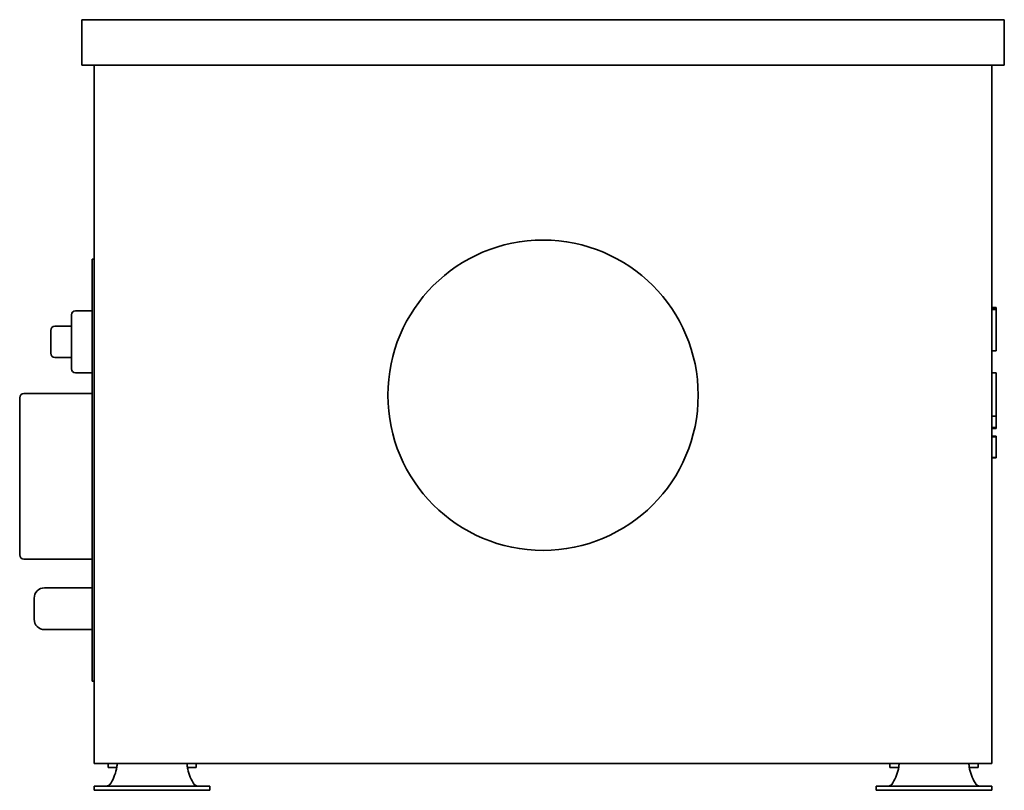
# Model space of a CAD drawing. Header units: millimetres. Extents: x 182 to 658, y 111 to 483.
import ezdxf

# ---------------------------------------------------------------- set-up
doc = ezdxf.new("R2010")
doc.units = ezdxf.units.MM
doc.header["$LTSCALE"] = 2
doc.layers.add('Krawędzie widoczne(ISO)', color=7, linetype='Continuous', lineweight=35, true_color=0x262659)

msp = doc.modelspace()

# ---------------------------------------------------------------- linework, layer by layer
at = {"layer": 'Krawędzie widoczne(ISO)'}
for p, q in [((212, 483.23), (658, 483.23)), ((212, 461.23), (212, 483.23)), ((658, 461.23), (658, 483.23)), ((658, 461.23), (212, 461.23)), ((218, 461.23), (218, 123.73)), ((652, 123.73), (652, 461.23)), ((217, 363.53), (217, 367.53)), ((218, 367.53), (217, 367.53)), ((217, 363.53), (217, 167.53)), ((654, 344.15), (652, 344.15)), ((654, 343.69), (652, 343.69)), ((654, 343.15), (652, 343.15)), ((654, 344.15), (654, 343.69)), ((654, 343.69), (654, 343.15)), ((654, 343.15), (654, 341.5)), ((207, 314.53), (207, 340.53)), ((217, 342.53), (209, 342.53)), ((654, 341.5), (654, 339.97)), ((654, 339.97), (654, 323.23)), ((207, 335.03), (199, 335.03)), ((197, 322.03), (197, 333.03)), ((207, 320.03), (199, 320.03)), ((654, 323.23), (652, 323.23)), ((217, 312.53), (209, 312.53)), ((654, 312.52), (652, 312.52)), ((654, 312.52), (654, 309.67)), ((654, 309.67), (654, 300.33)), ((182, 224.53), (182, 300.53)), ((217, 302.53), (184, 302.53)), ((654, 300.33), (654, 291.6)), ((654, 291.6), (652, 291.6)), ((654, 291.6), (654, 289.23)), ((654, 286.14), (652, 286.14)), ((654, 285.6), (652, 285.6)), ((654, 289.23), (654, 286.14)), ((654, 286.14), (654, 285.6)), ((654, 281.86), (652, 281.86)), ((654, 281.85), (652, 281.85)), ((654, 281.66), (652, 281.66)), ((654, 281.86), (654, 281.85)), ((654, 281.85), (654, 281.66)), ((654, 281.66), (654, 271.66)), ((654, 271.66), (652, 271.66)), ((654, 271.46), (652, 271.46)), ((654, 271.45), (652, 271.45)), ((654, 271.66), (654, 271.46)), ((654, 271.46), (654, 271.45)), ((217, 222.53), (184, 222.53)), ((217, 208.63), (194, 208.63)), ((189, 193.43), (189, 203.63)), ((217, 188.43), (194, 188.43)), ((217, 163.53), (217, 167.53)), ((217, 163.53), (218, 163.53)), ((652, 123.73), (218, 123.73)), ((224.71, 123.73), (224.71, 121.73)), ((225.68, 121.73), (224.71, 121.73)), ((225.68, 121.73), (228.9, 121.73)), ((263.1, 121.73), (266.32, 121.73)), ((267.29, 121.73), (266.32, 121.73)), ((267.29, 123.73), (267.29, 121.73)), ((602.71, 123.73), (602.71, 121.73)), ((603.68, 121.73), (602.71, 121.73)), ((603.68, 121.73), (606.9, 121.73)), ((641.1, 121.73), (644.32, 121.73)), ((645.29, 121.73), (644.32, 121.73)), ((645.29, 123.73), (645.29, 121.73)), ((218.08, 112.77), (219.84, 112.77)), ((218.08, 112.77), (218.08, 110.77)), ((219.84, 110.77), (218.08, 110.77)), ((241.76, 112.77), (219.84, 112.77)), ((219.84, 110.77), (241.76, 110.77)), ((241.76, 112.77), (250.24, 112.77)), ((250.24, 110.77), (241.76, 110.77)), ((250.24, 112.77), (272.16, 112.77)), ((250.24, 110.77), (272.16, 110.77)), ((272.16, 112.77), (273.92, 112.77)), ((273.92, 110.77), (272.16, 110.77)), ((273.92, 112.77), (273.92, 110.77)), ((596.08, 112.77), (597.84, 112.77)), ((596.08, 112.77), (596.08, 110.77)), ((597.84, 110.77), (596.08, 110.77)), ((619.76, 112.77), (597.84, 112.77)), ((597.84, 110.77), (619.76, 110.77)), ((619.76, 112.77), (628.24, 112.77)), ((628.24, 110.77), (619.76, 110.77)), ((628.24, 112.77), (650.16, 112.77)), ((628.24, 110.77), (650.16, 110.77)), ((650.16, 112.77), (651.92, 112.77)), ((651.92, 110.77), (650.16, 110.77)), ((651.92, 112.77), (651.92, 110.77))]:
    msp.add_line(p, q, dxfattribs=at)
msp.add_circle((435, 301.73), 75, dxfattribs=at)
for centre, radius, start, end in [((209, 340.53), 2, 90, 180), ((199, 333.03), 2, 90, 180), ((199, 322.03), 2, 180, 270), ((209, 314.53), 2, 180, 270), ((184, 300.53), 2, 90, 180), ((184, 224.53), 2, 180, 270), ((194, 203.63), 5, 90, 180), ((194, 193.43), 5, 180, 270), ((206.4, 126.19), 23, 326.7175, 346.7782), ((285.6, 126.19), 23, 193.2218, 213.2825), ((584.4, 126.19), 23, 326.7175, 346.7782), ((663.6, 126.19), 23, 193.2218, 213.2825)]:
    msp.add_arc(centre, radius, start, end, dxfattribs=at)
for points, knots in [([(229.25, 123.73), (229.23, 123.73), (229.2, 123.66), (229.13, 123.37), (229.1, 123.17), (229.02, 122.65), (228.98, 122.34), (228.89, 121.66), (228.84, 121.3), (228.79, 120.93)], [0, 0, 0, 0, 0.1113973, 0.1113973, 0.2218681, 0.2218681, 0.3323097, 0.3323097, 0.4436983, 0.4436983, 0.4436983, 0.4436983]), ([(263.21, 120.93), (263.16, 121.3), (263.11, 121.66), (263.02, 122.34), (262.98, 122.65), (262.9, 123.17), (262.87, 123.37), (262.8, 123.66), (262.77, 123.73), (262.75, 123.73)], [0, 0, 0, 0, 0.1114459, 0.1114459, 0.2219303, 0.2219303, 0.3324441, 0.3324441, 0.4438708, 0.4438708, 0.4438708, 0.4438708]), ([(607.25, 123.73), (607.23, 123.73), (607.2, 123.66), (607.13, 123.37), (607.1, 123.17), (607.02, 122.65), (606.98, 122.34), (606.89, 121.66), (606.84, 121.3), (606.79, 120.93)], [0, 0, 0, 0, 0.1113973, 0.1113973, 0.2218681, 0.2218681, 0.3323097, 0.3323097, 0.4436983, 0.4436983, 0.4436983, 0.4436983]), ([(641.21, 120.93), (641.16, 121.3), (641.11, 121.66), (641.02, 122.34), (640.98, 122.65), (640.9, 123.17), (640.87, 123.37), (640.8, 123.66), (640.77, 123.73), (640.75, 123.73)], [0, 0, 0, 0, 0.1114459, 0.1114459, 0.2219303, 0.2219303, 0.3324441, 0.3324441, 0.4438708, 0.4438708, 0.4438708, 0.4438708]), ([(225.63, 113.57), (225.61, 113.55), (225.59, 113.54), (225.57, 113.52), (225.55, 113.51), (225.52, 113.49), (225.5, 113.48), (225.48, 113.46), (225.46, 113.45), (225.44, 113.43), (225.42, 113.42), (225.4, 113.4), (225.37, 113.39), (225.35, 113.38), (225.33, 113.36), (225.31, 113.35), (225.29, 113.33), (225.27, 113.32), (225.26, 113.31), (225.25, 113.31), (225.25, 113.31), (225.24, 113.3), (225.22, 113.29), (225.2, 113.28), (225.18, 113.26), (225.16, 113.25), (225.13, 113.23), (225.11, 113.22), (225.09, 113.21), (225.07, 113.19), (225.04, 113.18), (225.02, 113.17), (225, 113.16), (224.98, 113.14), (224.95, 113.13), (224.93, 113.12), (224.91, 113.11), (224.89, 113.1), (224.86, 113.08), (224.84, 113.07), (224.82, 113.06), (224.79, 113.05), (224.77, 113.04), (224.75, 113.03), (224.73, 113.02), (224.7, 113.01), (224.68, 113), (224.66, 112.99), (224.63, 112.98), (224.61, 112.97), (224.59, 112.96), (224.56, 112.95), (224.54, 112.94), (224.52, 112.93), (224.49, 112.92), (224.49, 112.92), (224.48, 112.92), (224.48, 112.92), (224.46, 112.91), (224.44, 112.9), (224.42, 112.9), (224.4, 112.89), (224.37, 112.88), (224.35, 112.88), (224.33, 112.87), (224.3, 112.86), (224.28, 112.86), (224.25, 112.85), (224.23, 112.84), (224.2, 112.84), (224.18, 112.83), (224.16, 112.83), (224.13, 112.82), (224.11, 112.82), (224.08, 112.81), (224.05, 112.81), (224.03, 112.8), (224.01, 112.8), (223.99, 112.8), (223.96, 112.79), (223.94, 112.79), (223.91, 112.79), (223.89, 112.78), (223.86, 112.78), (223.84, 112.78), (223.81, 112.78), (223.79, 112.78), (223.76, 112.77), (223.74, 112.77), (223.71, 112.77), (223.69, 112.77), (223.66, 112.77), (223.64, 112.77), (223.61, 112.77)], [0, 0, 0, 0, 0.0078163, 0.0078163, 0.0078163, 0.0156656, 0.0156656, 0.0156656, 0.0235447, 0.0235447, 0.0235447, 0.0314507, 0.0314507, 0.0314507, 0.0393801, 0.0393801, 0.0393801, 0.0456978, 0.0456978, 0.0456978, 0.0473294, 0.0473294, 0.0473294, 0.0552907, 0.0552907, 0.0552907, 0.0632562, 0.0632562, 0.0632562, 0.0712194, 0.0712194, 0.0712194, 0.0791739, 0.0791739, 0.0791739, 0.0871132, 0.0871132, 0.0871132, 0.0950308, 0.0950308, 0.0950308, 0.1029204, 0.1029204, 0.1029204, 0.1107759, 0.1107759, 0.1107759, 0.1185913, 0.1185913, 0.1185913, 0.1263609, 0.1263609, 0.1263609, 0.1340793, 0.1340793, 0.1340793, 0.1356977, 0.1356977, 0.1356977, 0.1417721, 0.1417721, 0.1417721, 0.1495008, 0.1495008, 0.1495008, 0.1572621, 0.1572621, 0.1572621, 0.1650505, 0.1650505, 0.1650505, 0.1728601, 0.1728601, 0.1728601, 0.1811091, 0.1811091, 0.1811091, 0.1885372, 0.1885372, 0.1885372, 0.1964318, 0.1964318, 0.1964318, 0.2043573, 0.2043573, 0.2043573, 0.2123021, 0.2123021, 0.2123021, 0.2202542, 0.2202542, 0.2202542, 0.2282011, 0.2282011, 0.2282011, 0.2282011]), ([(268.39, 112.77), (268.21, 112.77), (268.03, 112.79), (267.69, 112.86), (267.52, 112.91), (267.18, 113.06), (267.01, 113.14), (266.68, 113.35), (266.53, 113.46), (266.37, 113.57)], [-0.238205, -0.238205, -0.238205, -0.238205, -0.1772118, -0.1772118, -0.118791, -0.118791, -0.0580717, -0.0580717, 0, 0, 0, 0]), ([(603.63, 113.57), (603.61, 113.55), (603.59, 113.54), (603.57, 113.52), (603.55, 113.51), (603.52, 113.49), (603.5, 113.48), (603.48, 113.46), (603.46, 113.45), (603.44, 113.43), (603.42, 113.42), (603.4, 113.4), (603.37, 113.39), (603.35, 113.38), (603.33, 113.36), (603.31, 113.35), (603.29, 113.33), (603.27, 113.32), (603.26, 113.31), (603.25, 113.31), (603.25, 113.31), (603.24, 113.3), (603.22, 113.29), (603.2, 113.28), (603.18, 113.26), (603.16, 113.25), (603.13, 113.23), (603.11, 113.22), (603.09, 113.21), (603.07, 113.19), (603.04, 113.18), (603.02, 113.17), (603, 113.16), (602.98, 113.14), (602.95, 113.13), (602.93, 113.12), (602.91, 113.11), (602.89, 113.1), (602.86, 113.08), (602.84, 113.07), (602.82, 113.06), (602.79, 113.05), (602.77, 113.04), (602.75, 113.03), (602.73, 113.02), (602.7, 113.01), (602.68, 113), (602.66, 112.99), (602.63, 112.98), (602.61, 112.97), (602.59, 112.96), (602.56, 112.95), (602.54, 112.94), (602.52, 112.93), (602.49, 112.92), (602.49, 112.92), (602.48, 112.92), (602.48, 112.92), (602.46, 112.91), (602.44, 112.9), (602.42, 112.9), (602.4, 112.89), (602.37, 112.88), (602.35, 112.88), (602.33, 112.87), (602.3, 112.86), (602.28, 112.86), (602.25, 112.85), (602.23, 112.84), (602.2, 112.84), (602.18, 112.83), (602.16, 112.83), (602.13, 112.82), (602.11, 112.82), (602.08, 112.81), (602.05, 112.81), (602.03, 112.8), (602.01, 112.8), (601.99, 112.8), (601.96, 112.79), (601.94, 112.79), (601.91, 112.79), (601.89, 112.78), (601.86, 112.78), (601.84, 112.78), (601.81, 112.78), (601.79, 112.78), (601.76, 112.77), (601.74, 112.77), (601.71, 112.77), (601.69, 112.77), (601.66, 112.77), (601.64, 112.77), (601.61, 112.77)], [0, 0, 0, 0, 0.0078163, 0.0078163, 0.0078163, 0.0156656, 0.0156656, 0.0156656, 0.0235447, 0.0235447, 0.0235447, 0.0314507, 0.0314507, 0.0314507, 0.0393801, 0.0393801, 0.0393801, 0.0456978, 0.0456978, 0.0456978, 0.0473294, 0.0473294, 0.0473294, 0.0552907, 0.0552907, 0.0552907, 0.0632562, 0.0632562, 0.0632562, 0.0712194, 0.0712194, 0.0712194, 0.0791739, 0.0791739, 0.0791739, 0.0871132, 0.0871132, 0.0871132, 0.0950308, 0.0950308, 0.0950308, 0.1029204, 0.1029204, 0.1029204, 0.1107759, 0.1107759, 0.1107759, 0.1185913, 0.1185913, 0.1185913, 0.1263609, 0.1263609, 0.1263609, 0.1340793, 0.1340793, 0.1340793, 0.1356977, 0.1356977, 0.1356977, 0.1417721, 0.1417721, 0.1417721, 0.1495008, 0.1495008, 0.1495008, 0.1572621, 0.1572621, 0.1572621, 0.1650505, 0.1650505, 0.1650505, 0.1728601, 0.1728601, 0.1728601, 0.1811091, 0.1811091, 0.1811091, 0.1885372, 0.1885372, 0.1885372, 0.1964318, 0.1964318, 0.1964318, 0.2043573, 0.2043573, 0.2043573, 0.2123021, 0.2123021, 0.2123021, 0.2202542, 0.2202542, 0.2202542, 0.2282011, 0.2282011, 0.2282011, 0.2282011]), ([(646.39, 112.77), (646.21, 112.77), (646.03, 112.79), (645.69, 112.86), (645.52, 112.91), (645.18, 113.06), (645.01, 113.14), (644.68, 113.35), (644.53, 113.46), (644.37, 113.57)], [-0.238205, -0.238205, -0.238205, -0.238205, -0.1772118, -0.1772118, -0.118791, -0.118791, -0.0580717, -0.0580717, 0, 0, 0, 0])]:
    msp.add_open_spline(points, degree=3, knots=knots, dxfattribs=at)

doc.saveas('drawing.dxf')
